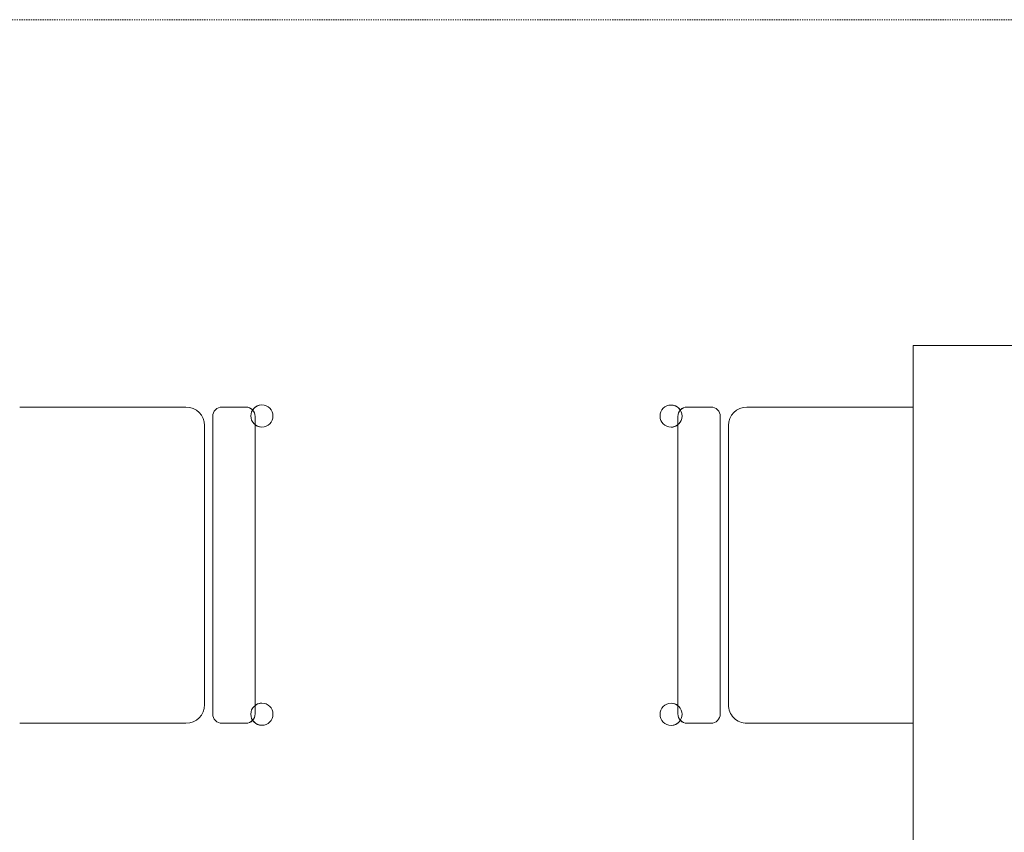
# Model space of a CAD drawing. Header units: millimetres. Extents: x -37728 to 44100, y 631619 to 691915.
# Tile 74 of 256: x -26996 to -25651, y 661738 to 662848. Entities that reach past the tile are written whole.
import ezdxf
from ezdxf import colors
from ezdxf.entities.mleader import LeaderData, LeaderLine
from ezdxf.lldxf.tags import DXFTag
from ezdxf.math import Vec2, Vec3

# ---------------------------------------------------------------- set-up
doc = ezdxf.new("R2010")
doc.units = ezdxf.units.MM
doc.linetypes.add('__FK_przerywana', pattern=[0.32004, 0.16002, -0.16002])
doc.layers.add('_XREF', color=7, linetype='Continuous')
doc.layers.add('IS_Opisy_działek_Wodociag', color=7, linetype='SOLID')
doc.layers.add('A-DETL-MBND', color=252, linetype='Continuous', lineweight=5)
doc.layers.add('I-FURN', color=252, linetype='Continuous', lineweight=5)
doc.styles.get("Standard").update_dxf_attribs({"font": 'arial.ttf'})
tags = doc.linetypes.add('SOLID', pattern=[10, 10, 0]).pattern_tags.tags
tags[6:7] = [DXFTag(74, 4), DXFTag(75, 0), DXFTag(340, '0'), DXFTag(46, 0.0), DXFTag(50, 0.0), DXFTag(44, 0.0), DXFTag(45, 0.0)]
tags[4:5] = [DXFTag(74, 4), DXFTag(75, 0), DXFTag(340, '0'), DXFTag(46, 0.0), DXFTag(50, 0.0), DXFTag(44, 0.0), DXFTag(45, 0.0)]

# ---------------------------------------------------------------- blocks, each defined once
blk = doc.blocks.new('ZZZ Meb Krzesło zwykłe ___FK_v04_0 - przykład-7073046-__-00_00 Przyziemie PB')
at = {"layer": 'I-FURN', "color": 252}
for p, q in [((-21.59, 10), (-21.59, -12.7)), ((21.59, -12.7), (21.59, 10)), ((-19.05, -15.24), (19.05, -15.24)), ((20.32, -16.35), (-20.32, -16.35)), ((-20.32, -16.35), (20.32, -16.35)), ((-21.59, -17.62), (-21.59, -20.87)), ((-21.59, -17.62), (-21.59, -20.87)), ((21.59, -20.87), (21.59, -17.62)), ((21.59, -17.62), (21.59, -20.87)), ((-20.32, -22.14), (20.32, -22.14)), ((-19.16, -22.14), (19.18, -22.14))]:
    blk.add_line(p, q, dxfattribs=at)
for centre, radius, start, end in [((-19.05, -12.7), 2.54, 180, 270), ((19.05, -12.7), 2.54, 270, 360), ((-20.32, -17.62), 1.27, 90, 180), ((-20.32, -17.62), 1.27, 90, 180), ((20.32, -17.62), 1.27, 360, 90), ((20.32, -17.62), 1.27, 0, 90), ((-20.32, -20.87), 1.27, 180, 227.4093), ((-20.32, -20.87), 1.27, 180, 270), ((20.32, -20.87), 1.27, 270, 0), ((20.32, -20.87), 1.27, 313.2379, 360), ((-20.35, -23.06), 1.51, 360, 180), ((-20.35, -23.06), 1.51, 123.4855, 180), ((-20.35, -23.06), 1.51, 360, 37.7171), ((20.37, -23.06), 1.51, 360, 180), ((20.37, -23.06), 1.51, 142.2829, 180), ((20.37, -23.06), 1.51, 0, 57.1936), ((-20.35, -23.06), 1.51, 180, 360), ((-20.35, -23.06), 1.51, 180, 360), ((20.37, -23.06), 1.51, 180, 360), ((20.37, -23.06), 1.51, 180, 360)]:
    blk.add_arc(centre, radius, start, end, dxfattribs=at)
blk = doc.blocks.new('Meb Stół prosty ___FK_04_1 - Stół prosty 2-9214470-__-00_00 Przyziemie PB')
at = {"layer": 'I-FURN', "color": 252}
for p, q in [((121.83, 30.48), (-118.17, 30.48)), ((-118.17, 30.48), (-118.17, -49.52)), ((121.83, -49.52), (121.83, 30.48)), ((-118.17, -49.52), (121.83, -49.52))]:
    blk.add_line(p, q, dxfattribs=at)
blk = doc.blocks.new('A$C4e31ac75')
at = {"layer": 'A-DETL-MBND', "linetype": '__FK_przerywana'}
blk.add_line((-467.05, 756.65), (-23.85, 756.65), dxfattribs=at)
at = {"layer": 'I-FURN'}
for name, p, rotation in [('Meb Stół prosty ___FK_04_1 - Stół prosty 2-9214470-__-00_00 Przyziemie PB', (-132.71, 590.34), 90.00000000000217), ('ZZZ Meb Krzesło zwykłe ___FK_v04_0 - przykład-7073046-__-00_00 Przyziemie PB', (-275.19, 682.17), 90.00000000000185), ('ZZZ Meb Krzesło zwykłe ___FK_v04_0 - przykład-7073046-__-00_00 Przyziemie PB', (-173.19, 682.17), 270.0000000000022)]:
    blk.add_blockref(name, p, dxfattribs=dict(at, rotation=rotation))

msp = doc.modelspace()

# ---------------------------------------------------------------- block references
at = {"layer": '_XREF', "xscale": 10, "yscale": 10, "zscale": 10}
msp.add_blockref('A$C4e31ac75', (-24143.6, 655281.1), dxfattribs=at)

# ---------------------------------------------------------------- next in the draw order: leaders
at = {"layer": 'IS_Opisy_działek_Wodociag', "color": 0, "ltscale": 10}
ml = msp.add_multileader_mtext('Standard', dxfattribs=at)
ml.set_content('\\A1;{\\fArial|b0|i1|c238|p34;\\W0.8;Podgrzewacz elektryczny \\Pumieszczony pod stropem\\Ppodłączyć przez zasyfonowanie,\\Pnaczynie wzbiorcze podłączyć \\Pdo kanalizacji poprzez zasyfonowanie}')
ml.set_leader_properties()
ml.build(insert=Vec2(0, 0))
ml.multileader.update_dxf_attribs({"text_left_attachment_type": 6, "text_right_attachment_type": 6, "dogleg_length": 0, "arrow_head_size": 200})
ctx = ml.context
ctx.base_point, ctx.char_height, ctx.arrow_head_size, ctx.landing_gap_size, ctx.plane_origin = Vec3(-31766.2, 662438.9), 120, 200, 100, Vec3(-32347.5, 670384.3)
ctx.left_attachment, ctx.right_attachment = 6, 6
notes = []
notes.append((ctx, [(0, (1, 1, 0), (-31906.2, 662438.9), (1, 0), 140, [(0, [(-33366.8, 662730.3)], 0, [])])]))
ctx.mtext.insert, ctx.mtext.rotation, ctx.mtext.width, ctx.mtext.line_spacing_factor = Vec3(-31666.2, 662594.1), 6.283185, 4722.118, 0.85
for ctx, leaders in notes:
    for number, flags, end, landing, length, lines in leaders:
        leader = LeaderData()
        leader.index, (leader.has_last_leader_line, leader.has_dogleg_vector, leader.attachment_direction) = number, flags
        leader.last_leader_point, leader.dogleg_vector, leader.dogleg_length = Vec3(end), Vec3(landing), length
        for number, points, colour, breaks in lines:
            line = LeaderLine()
            line.index, line.vertices, line.color, line.breaks = number, Vec3.list(points), colors.encode_raw_color(colour), breaks
            leader.lines.append(line)
        ctx.leaders.append(leader)

doc.saveas('drawing.dxf')
